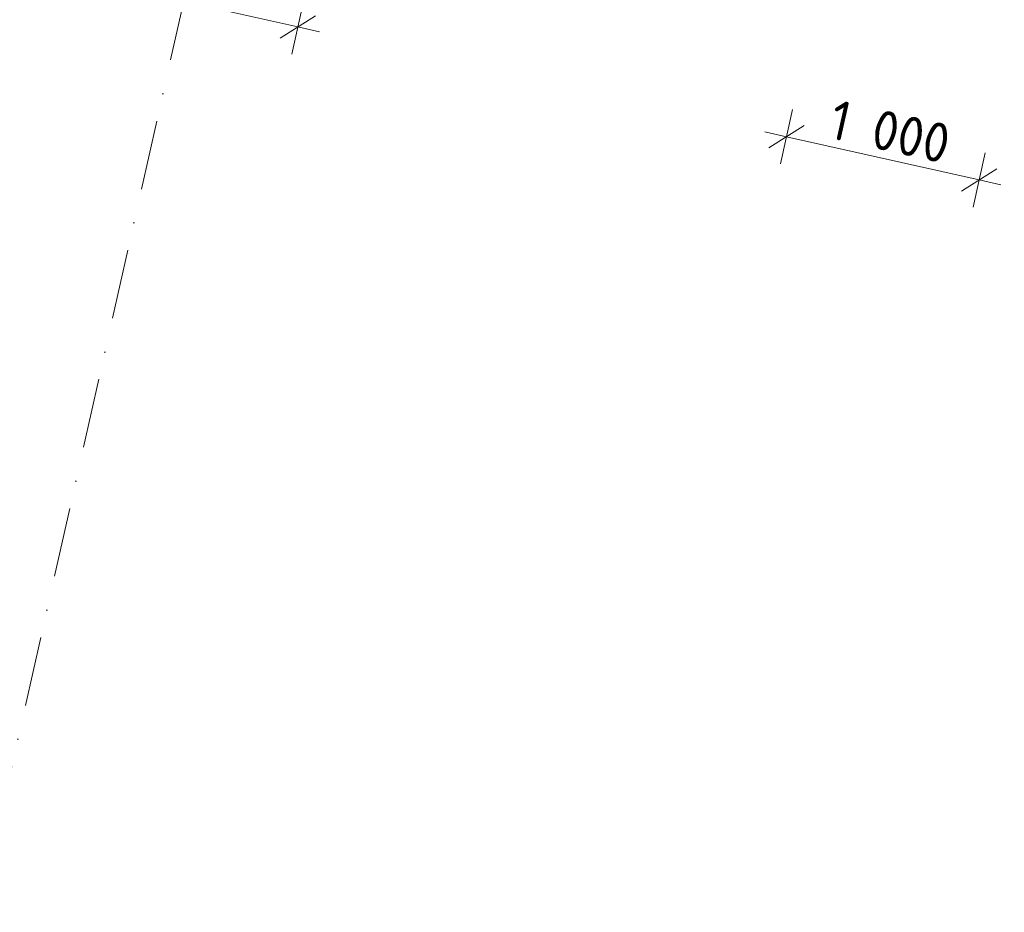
# Model space of a CAD drawing. Header units: millimetres. Extents: x -7213913 to -6999406, y 6129472 to 6470382.
# Tile 3 of 256: x -7207638 to -7202650, y 6154920 to 6159443. Entities that reach past the tile are written whole.
import ezdxf
from ezdxf.enums import TextEntityAlignment as Align

# ---------------------------------------------------------------- set-up
doc = ezdxf.new("R2010")
doc.units = ezdxf.units.MM
doc.header["$MEASUREMENT"] = 0
doc.linetypes.add('Штрихпунктирная', pattern=[670.277762, 352.777767, -176.388884, 0, -141.111112])
doc.layers.add('АР-Чертеж-Оси_Осевые размеры.АР', color=7, linetype='Continuous')
doc.layers.add('АР-Чертеж-Размеры.АР', color=7, linetype='Continuous')
doc.layers.add('АР-Чертеж-Оси_Осевые размеры.АР_Ном._пера__120', color=7, linetype='Continuous', lineweight=0)
doc.layers.add('АР-Чертеж-Размеры.АР_Ном._пера__1', color=7, linetype='Continuous', lineweight=0)
doc.styles.add('РЎР“Р•РќР•Р\xa0Р\x98Р\xa0_РЎРўР\x98Р›Р¬_3', font='GOST_Common.ttf')
doc.styles.add('РЎР“Р•РќР•Р\xa0Р\x98Р\xa0_РЎРўР\x98Р›Р¬_7', font='isocpeur.ttf')
doc.dimstyles.new('СГЕНЕРИР_СТИЛЬ__5', dxfattribs={"dimtxt": 200, "dimasz": 142.5, "dimexe": 0.18, "dimexo": 0.0625, "dimgap": 0, "dimtad": 1, "dimdec": 0, "dimzin": 0, "dimdsep": 46, "dimtxsty": 'РЎР“Р•РќР•Р\xa0Р\x98Р\xa0_РЎРўР\x98Р›Р¬_3', "dimblk": 'ARROWHEAD_6', "dimblk1": 'ARROWHEAD_6', "dimblk2": 'ARROWHEAD_6', "dimcen": 0.09, "dimse1": 1, "dimse2": 1, "dimclrd": 7, "dimclre": 7, "dimclrt": 7, "dimazin": 0, "dimtfac": 1, "dimtdec": 4, "dimtmove": 0, "dimatfit": 3, "dimfxl": 1, "dimtolj": 1, "dimtzin": 0, "dimarcsym": 0})

# ---------------------------------------------------------------- blocks, each defined once
blk = doc.blocks.new('Стандартный Маркер Сетки[177]_10', base_point=(-7196881.6, 6203728.6))
at = {"layer": 'АР-Чертеж-Оси_Осевые размеры.АР_Ном._пера__120', "color": 7, "linetype": 'Штрихпунктирная', "lineweight": 0}
blk.add_line((-7197100.8, 6202752.9), (-7211872.8, 6136980.9), dxfattribs=at)
at = {"layer": 'АР-Чертеж-Оси_Осевые размеры.АР_Ном._пера__120', "color": 7, "lineweight": 0, "style": 'РЎР“Р•РќР•Р\xa0Р\x98Р\xa0_РЎРўР\x98Р›Р¬_7'}
blk.add_attdef('AC_MarkerText_1', text='', height=350, rotation=347.3418, dxfattribs=at).set_placement((-7212163.2, 6135688.1), align=Align.TOP_CENTER)
blk = doc.blocks.new('*D921', base_point=(-6566190.3, 6562677.8))
at = {"layer": 'АР-Чертеж-Размеры.АР_Ном._пера__1', "color": 7, "linetype": 'Continuous', "lineweight": 0, "transparency": 16777216}
for p, q in [((-7207557.5, 6159560.4), (-7207495.9, 6159834.9)), ((-7207636.5, 6159722.3), (-7207526.7, 6159697.7)), ((-7207437.1, 6159754.4), (-7207616.3, 6159640.9)), ((-7207526.7, 6159697.7), (-7206229, 6159406.2)), ((-7206259.8, 6159269), (-7206198.1, 6159543.4)), ((-7206318.6, 6159349.4), (-7206139.3, 6159462.9)), ((-7206229, 6159406.2), (-7206119.2, 6159381.5))]:
    blk.add_line(p, q, dxfattribs=at)
at = {"layer": 'АР-Чертеж-Размеры.АР_Ном._пера__1', "color": 7, "lineweight": 0, "transparency": 16777216, "insert": (-7207159.6, 6159656.2), "char_height": 200, "attachment_point": 7, "rotation": 347.3417, "style": 'РЎР“Р•РќР•Р\xa0Р\x98Р\xa0_РЎРўР\x98Р›Р¬_3'}
blk.add_mtext('\\A1;{\\pql;\\fGOST Common|b0|i0|c204|p0;\\W1.000000;1\xa0330}', dxfattribs=at)
blk = doc.blocks.new('ARROWHEAD_6')
at = {"color": 0, "linetype": 'Continuous', "lineweight": 0}
for p, q in [((-0.5, -0.5), (0.5, 0.5)), ((0, 0), (-1, 0))]:
    blk.add_line(p, q, dxfattribs=at)
blk = doc.blocks.new('*D939', base_point=(-6566190.3, 6562677.8))
at = {"layer": 'АР-Чертеж-Размеры.АР_Ном._пера__1', "color": 7, "linetype": 'Continuous', "lineweight": 0, "transparency": 16777216}
for p, q in [((-7203784, 6158712.9), (-7203722.3, 6158987.3)), ((-7203862.9, 6158874.8), (-7203753.1, 6158850.1)), ((-7203663.5, 6158906.9), (-7203842.8, 6158793.4)), ((-7203753.1, 6158850.1), (-7202777.5, 6158631)), ((-7202808.3, 6158493.8), (-7202746.6, 6158768.2)), ((-7202867.1, 6158574.2), (-7202687.8, 6158687.7)), ((-7202777.5, 6158631), (-7202667.7, 6158606.3))]:
    blk.add_line(p, q, dxfattribs=at)
at = {"layer": 'АР-Чертеж-Размеры.АР_Ном._пера__1', "color": 7, "lineweight": 0, "transparency": 16777216, "insert": (-7203547, 6158844.8), "char_height": 200, "attachment_point": 7, "rotation": 347.3417, "style": 'РЎР“Р•РќР•Р\xa0Р\x98Р\xa0_РЎРўР\x98Р›Р¬_3'}
blk.add_mtext('\\A1;{\\pql;\\fGOST Common|b0|i0|c204|p0;\\W1.000000;1\xa0000}', dxfattribs=at)

msp = doc.modelspace()

# ---------------------------------------------------------------- block references
at = {"layer": 'АР-Чертеж-Оси_Осевые размеры.АР', "color": 8, "linetype": 'Continuous', "lineweight": 15}
msp.add_blockref('Стандартный Маркер Сетки[177]_10', (-7196881.6, 6203728.6), dxfattribs=at)

# ---------------------------------------------------------------- dimensions: what is measured, and where the dimension line sits
at = {"layer": 'АР-Чертеж-Размеры.АР', "color": 7, "linetype": 'Continuous', "lineweight": 0}
for base, p1, p2, picture, middle in [((-7206229, 6159406.2), (-7207497.7, 6159827), (-7206171.7, 6159661.1), '*D921', (-7206802.9, 6159678.6)), ((-7202777.5, 6158631), (-7203687.4, 6159142.8), (-7202711.7, 6158923.7), '*D939', (-7203190.4, 6158867.2))]:
    dim = msp.add_linear_dim(base=base, p1=p1, p2=p2, angle=347.3417, dimstyle='СГЕНЕРИР_СТИЛЬ__5', dxfattribs=at)
    dim.commit()
    dim.dimension.update_dxf_attribs({"geometry": picture, "text_midpoint": middle, "dimtype": 160, "text_rotation": 347.3417})

doc.saveas('drawing.dxf')
